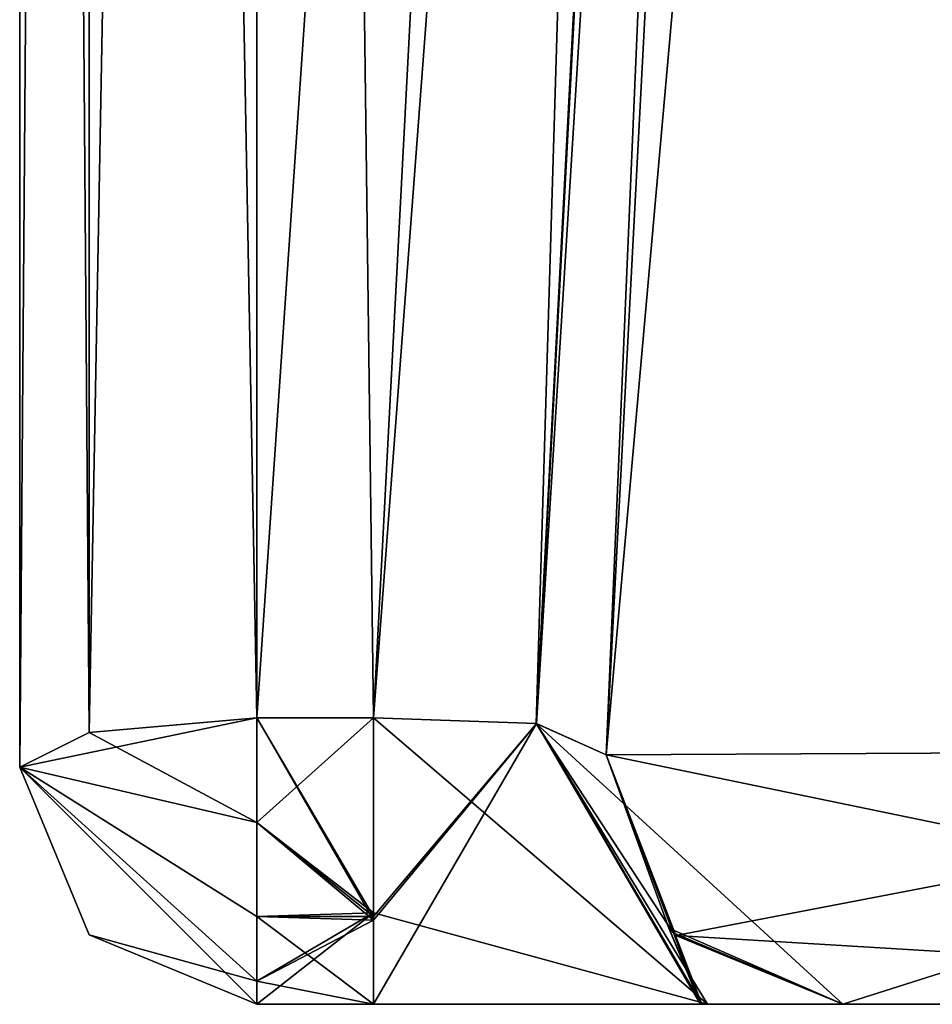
# Model space of a CAD drawing. Header units: inches. Extents: x -9.1 to 9.1, y -1.6 to 4.3.
# Tile 1 of 99: x -9.102 to -8.986, y -1.605 to -1.48. Entities that reach past the tile are written whole.
import ezdxf

# ---------------------------------------------------------------- set-up
doc = ezdxf.new("R2010")
doc.units = ezdxf.units.IN
doc.header["$LTSCALE"] = 101.851852
doc.header["$MEASUREMENT"] = 0
for name, color, linetype in [('186', 7, 'CONTINUOUS'), ('206', 7, 'CONTINUOUS'), ('207', 7, 'CONTINUOUS'), ('208', 7, 'CONTINUOUS'), ('209', 7, 'CONTINUOUS'), ('210', 7, 'CONTINUOUS'), ('211', 7, 'CONTINUOUS'), ('212', 7, 'CONTINUOUS'), ('213', 7, 'CONTINUOUS'), ('214', 7, 'CONTINUOUS'), ('215', 7, 'CONTINUOUS'), ('216', 7, 'CONTINUOUS'), ('217', 7, 'CONTINUOUS'), ('218', 7, 'CONTINUOUS'), ('219', 7, 'CONTINUOUS'), ('220', 7, 'CONTINUOUS'), ('221', 7, 'CONTINUOUS'), ('222', 7, 'CONTINUOUS'), ('223', 7, 'CONTINUOUS'), ('224', 7, 'CONTINUOUS'), ('225', 7, 'CONTINUOUS'), ('226', 7, 'CONTINUOUS'), ('7464', 7, 'CONTINUOUS'), ('7465', 7, 'CONTINUOUS'), ('7466', 7, 'CONTINUOUS'), ('840', 7, 'CONTINUOUS'), ('841', 7, 'CONTINUOUS'), ('842', 7, 'CONTINUOUS'), ('843', 7, 'CONTINUOUS'), ('844', 7, 'CONTINUOUS'), ('845', 7, 'CONTINUOUS'), ('846', 7, 'CONTINUOUS'), ('847', 7, 'CONTINUOUS'), ('848', 7, 'CONTINUOUS'), ('849', 7, 'CONTINUOUS'), ('850', 7, 'CONTINUOUS'), ('851', 7, 'CONTINUOUS'), ('852', 7, 'CONTINUOUS'), ('853', 7, 'CONTINUOUS')]:
    doc.layers.add(name, color=color, linetype=linetype)

msp = doc.modelspace()

# ---------------------------------------------------------------- linework, layer by layer
at = {"layer": '186', "linetype": 'CONTINUOUS'}
for points in [[(-9.072, -1.605, -3.30368), (-9.05722, -1.605, -3.30368), (-9.072, -1.605, -0.69632), (-9.072, -1.605, -3.30368)], [(-9.072, -1.605, -0.69632), (-9.05722, -1.605, -3.30368), (-9.05722, -1.605, -0.69632), (-9.072, -1.605, -0.69632)], [(-9.072, -1.605, 0.69632), (-9.05722, -1.605, 0.69632), (-9.072, -1.605, 3.30368), (-9.072, -1.605, 0.69632)], [(-9.072, -1.605, 3.30368), (-9.05722, -1.605, 0.69632), (-9.05722, -1.605, 3.30368), (-9.072, -1.605, 3.30368)], [(-9.05722, -1.605, -3.30368), (-9.01567, -1.605, -3.32092), (-9.05722, -1.605, -0.69632), (-9.05722, -1.605, -3.30368)], [(-9.05722, -1.605, -0.69632), (-9.01567, -1.605, -3.32092), (-9.01493, -1.605, -0.67835), (-9.05722, -1.605, -0.69632)], [(-9.05722, -1.605, 0.69632), (-9.0158, -1.605, 0.67923), (-9.05722, -1.605, 3.30368), (-9.05722, -1.605, 0.69632)], [(-9.05722, -1.605, 3.30368), (-9.0158, -1.605, 0.67923), (-9.01493, -1.605, 3.32165), (-9.05722, -1.605, 3.30368)], [(-9.0158, -1.605, 0.67923), (-8.99779, -1.605, 0.63564), (-9.01493, -1.605, 3.32165), (-9.0158, -1.605, 0.67923)], [(-9.01567, -1.605, -3.32092), (-8.99779, -1.605, -3.36436), (-9.01493, -1.605, -0.67835), (-9.01567, -1.605, -3.32092)], [(-9.01493, -1.605, -0.67835), (-8.99779, -1.605, -3.36436), (-8.99779, -1.605, -0.63564), (-9.01493, -1.605, -0.67835)], [(-9.01493, -1.605, 3.32165), (-8.99779, -1.605, 0.63564), (-8.99779, -1.605, 3.36436), (-9.01493, -1.605, 3.32165)], [(-8.99779, -1.605, -4.17824), (-8.87501, -1.605, -4.475), (-8.99779, -1.605, -3.36436), (-8.99779, -1.605, -4.17824)], [(-8.99779, -1.605, -3.36436), (-8.87501, -1.605, -4.475), (-8.98572, -1.605, -2.63964), (-8.99779, -1.605, -3.36436)], [(-8.99779, -1.605, -0.63564), (-8.99779, -1.605, -3.36436), (-8.98572, -1.605, -2.63964), (-8.99779, -1.605, -0.63564)], [(-8.99779, -1.605, 0.63564), (-8.99779, -1.605, -0.63564), (-8.98572, -1.605, -2.63964), (-8.99779, -1.605, 0.63564)], [(-8.99779, -1.605, 3.36436), (-8.99779, -1.605, 0.63564), (-8.98572, -1.605, -2.63964), (-8.99779, -1.605, 3.36436)], [(-8.99779, -1.605, 4.17827), (-8.99779, -1.605, 3.36436), (-8.98572, -1.605, -2.63964), (-8.99779, -1.605, 4.17827)], [(-8.87502, -1.605, 4.47499), (-8.99779, -1.605, 4.17827), (-8.94987, -1.605, 2.72308), (-8.87502, -1.605, 4.47499)], [(-8.99779, -1.605, 4.17827), (-8.98572, -1.605, -1.70096), (-8.98572, -1.605, -1.36036), (-8.99779, -1.605, 4.17827)], [(-8.98572, -1.605, -1.70096), (-8.99779, -1.605, 4.17827), (-8.98572, -1.605, -2.29904), (-8.98572, -1.605, -1.70096)], [(-8.99779, -1.605, 4.17827), (-8.98572, -1.605, -1.36036), (-8.98572, -1.605, 1.36036), (-8.99779, -1.605, 4.17827)], [(-8.98572, -1.605, -2.29904), (-8.99779, -1.605, 4.17827), (-8.98572, -1.605, -2.63964), (-8.98572, -1.605, -2.29904)], [(-8.99779, -1.605, 4.17827), (-8.98572, -1.605, 2.29904), (-8.98572, -1.605, 2.63964), (-8.99779, -1.605, 4.17827)], [(-8.98572, -1.605, 2.29904), (-8.99779, -1.605, 4.17827), (-8.98572, -1.605, 1.70096), (-8.98572, -1.605, 2.29904)], [(-8.94987, -1.605, 2.72308), (-8.99779, -1.605, 4.17827), (-8.98572, -1.605, 2.63964), (-8.94987, -1.605, 2.72308)], [(-8.98572, -1.605, 1.70096), (-8.99779, -1.605, 4.17827), (-8.98572, -1.605, 1.36036), (-8.98572, -1.605, 1.70096)]]:
    msp.add_3dface(points, dxfattribs=at)
at = {"layer": '206', "linetype": 'CONTINUOUS'}
for points in [[(-9.02775, -1.57343, 4.17837), (-8.87502, -1.605, 4.47499), (-8.89617, -1.57278, 4.49617), (-9.02775, -1.57343, 4.17837)], [(-9.01894, -1.59628, 4.17837), (-8.87502, -1.605, 4.47499), (-9.02775, -1.57343, 4.17837), (-9.01894, -1.59628, 4.17837)], [(-8.99779, -1.605, 4.17827), (-8.87502, -1.605, 4.47499), (-9.01894, -1.59628, 4.17837), (-8.99779, -1.605, 4.17827)]]:
    msp.add_3dface(points, dxfattribs=at)
at = {"layer": '207', "linetype": 'CONTINUOUS'}
for points in [[(-9.01894, -1.59628, 4.17837), (-9.02775, -1.57343, 4.17837), (-9.01927, -1.59595, 3.36436), (-9.01894, -1.59628, 4.17837)], [(-9.01927, -1.59595, 3.36436), (-9.02775, -1.57343, 4.17837), (-9.02775, -1.57343, 3.36436), (-9.01927, -1.59595, 3.36436)], [(-8.99779, -1.605, 3.36436), (-9.01894, -1.59628, 4.17837), (-9.01927, -1.59595, 3.36436), (-8.99779, -1.605, 3.36436)], [(-8.99779, -1.605, 3.36436), (-8.99779, -1.605, 4.17827), (-9.01894, -1.59628, 4.17837), (-8.99779, -1.605, 3.36436)]]:
    msp.add_3dface(points, dxfattribs=at)
at = {"layer": '208', "linetype": 'CONTINUOUS'}
for points in [[(-9.05722, -1.59341, 3.32737), (-9.01493, -1.605, 3.32165), (-9.05722, -1.56876, 3.33303), (-9.05722, -1.59341, 3.32737)], [(-9.05722, -1.56876, 3.33303), (-9.01493, -1.605, 3.32165), (-9.03661, -1.56947, 3.34166), (-9.05722, -1.56876, 3.33303)], [(-9.01493, -1.605, 3.32165), (-8.99779, -1.605, 3.36436), (-9.03661, -1.56947, 3.34166), (-9.01493, -1.605, 3.32165)], [(-8.99779, -1.605, 3.36436), (-9.01927, -1.59595, 3.36436), (-9.03661, -1.56947, 3.34166), (-8.99779, -1.605, 3.36436)], [(-9.01927, -1.59595, 3.36436), (-9.02775, -1.57343, 3.36436), (-9.03661, -1.56947, 3.34166), (-9.01927, -1.59595, 3.36436)], [(-9.05722, -1.605, 3.30368), (-9.01493, -1.605, 3.32165), (-9.05722, -1.59341, 3.32737), (-9.05722, -1.605, 3.30368)]]:
    msp.add_3dface(points, dxfattribs=at)
at = {"layer": '209', "linetype": 'CONTINUOUS'}
for points in [[(-9.05722, -1.59341, 3.32737), (-9.05722, -1.56876, 3.33303), (-9.072, -1.582, 3.33286), (-9.05722, -1.59341, 3.32737)], [(-9.072, -1.582, 3.33286), (-9.05722, -1.56876, 3.33303), (-9.072, -1.56876, 3.33303), (-9.072, -1.582, 3.33286)], [(-9.072, -1.59388, 3.327), (-9.05722, -1.59341, 3.32737), (-9.072, -1.582, 3.33286), (-9.072, -1.59388, 3.327)], [(-9.072, -1.605, 3.30368), (-9.05722, -1.605, 3.30368), (-9.05722, -1.59341, 3.32737), (-9.072, -1.605, 3.30368)], [(-9.072, -1.605, 3.30368), (-9.05722, -1.59341, 3.32737), (-9.072, -1.60208, 3.3166), (-9.072, -1.605, 3.30368)], [(-9.05722, -1.59341, 3.32737), (-9.072, -1.59388, 3.327), (-9.072, -1.60208, 3.3166), (-9.05722, -1.59341, 3.32737)]]:
    msp.add_3dface(points, dxfattribs=at)
at = {"layer": '210', "linetype": 'CONTINUOUS'}
for points in [[(-9.072, -1.582, 3.33286), (-9.072, -1.56876, 3.33303), (-9.102, -1.575, 3.30368), (-9.072, -1.582, 3.33286)], [(-9.102, -1.575, 3.30368), (-9.072, -1.56876, 3.33303), (-9.09321, -1.57059, 3.32443), (-9.102, -1.575, 3.30368)], [(-9.072, -1.59388, 3.327), (-9.072, -1.582, 3.33286), (-9.102, -1.575, 3.30368), (-9.072, -1.59388, 3.327)], [(-9.072, -1.60208, 3.3166), (-9.072, -1.59388, 3.327), (-9.102, -1.575, 3.30368), (-9.072, -1.60208, 3.3166)], [(-9.09321, -1.59621, 3.30368), (-9.072, -1.60208, 3.3166), (-9.102, -1.575, 3.30368), (-9.09321, -1.59621, 3.30368)], [(-9.072, -1.605, 3.30368), (-9.072, -1.60208, 3.3166), (-9.09321, -1.59621, 3.30368), (-9.072, -1.605, 3.30368)]]:
    msp.add_3dface(points, dxfattribs=at)
at = {"layer": '211', "linetype": 'CONTINUOUS'}
for points in [[(-9.09321, -1.59621, 3.30368), (-9.102, -1.575, 3.30368), (-9.09321, -1.59621, 0.69632), (-9.09321, -1.59621, 3.30368)], [(-9.09321, -1.59621, 0.69632), (-9.102, -1.575, 3.30368), (-9.102, -1.575, 0.69632), (-9.09321, -1.59621, 0.69632)], [(-9.072, -1.605, 0.69632), (-9.072, -1.605, 3.30368), (-9.09321, -1.59621, 3.30368), (-9.072, -1.605, 0.69632)], [(-9.072, -1.605, 0.69632), (-9.09321, -1.59621, 3.30368), (-9.09321, -1.59621, 0.69632), (-9.072, -1.605, 0.69632)]]:
    msp.add_3dface(points, dxfattribs=at)
at = {"layer": '212', "linetype": 'CONTINUOUS'}
for points in [[(-9.072, -1.56876, 0.66697), (-9.072, -1.582, 0.66714), (-9.09321, -1.57059, 0.67557), (-9.072, -1.56876, 0.66697)], [(-9.072, -1.582, 0.66714), (-9.102, -1.575, 0.69632), (-9.09321, -1.57059, 0.67557), (-9.072, -1.582, 0.66714)], [(-9.072, -1.605, 0.69632), (-9.09321, -1.59621, 0.69632), (-9.102, -1.575, 0.69632), (-9.072, -1.605, 0.69632)], [(-9.072, -1.605, 0.69632), (-9.102, -1.575, 0.69632), (-9.072, -1.60208, 0.6834), (-9.072, -1.605, 0.69632)], [(-9.072, -1.60208, 0.6834), (-9.102, -1.575, 0.69632), (-9.072, -1.59388, 0.673), (-9.072, -1.60208, 0.6834)], [(-9.072, -1.59388, 0.673), (-9.102, -1.575, 0.69632), (-9.072, -1.582, 0.66714), (-9.072, -1.59388, 0.673)]]:
    msp.add_3dface(points, dxfattribs=at)
at = {"layer": '213', "linetype": 'CONTINUOUS'}
for points in [[(-9.072, -1.582, 0.66714), (-9.072, -1.56876, 0.66697), (-9.05722, -1.59388, 0.673), (-9.072, -1.582, 0.66714)], [(-9.05722, -1.59388, 0.673), (-9.072, -1.56876, 0.66697), (-9.05722, -1.56876, 0.66697), (-9.05722, -1.59388, 0.673)], [(-9.072, -1.59388, 0.673), (-9.072, -1.582, 0.66714), (-9.05722, -1.59388, 0.673), (-9.072, -1.59388, 0.673)], [(-9.05722, -1.605, 0.69632), (-9.072, -1.60208, 0.6834), (-9.072, -1.59388, 0.673), (-9.05722, -1.605, 0.69632)], [(-9.05722, -1.605, 0.69632), (-9.072, -1.59388, 0.673), (-9.05722, -1.59388, 0.673), (-9.05722, -1.605, 0.69632)], [(-9.05722, -1.605, 0.69632), (-9.072, -1.605, 0.69632), (-9.072, -1.60208, 0.6834), (-9.05722, -1.605, 0.69632)]]:
    msp.add_3dface(points, dxfattribs=at)
at = {"layer": '214', "linetype": 'CONTINUOUS'}
for points in [[(-9.05722, -1.59388, 0.673), (-9.05722, -1.56876, 0.66697), (-9.03659, -1.56947, 0.65832), (-9.05722, -1.59388, 0.673)], [(-9.0158, -1.605, 0.67923), (-9.05722, -1.605, 0.69632), (-9.03659, -1.56947, 0.65832), (-9.0158, -1.605, 0.67923)], [(-9.05722, -1.605, 0.69632), (-9.05722, -1.59388, 0.673), (-9.03659, -1.56947, 0.65832), (-9.05722, -1.605, 0.69632)], [(-9.02775, -1.57343, 0.63564), (-9.0158, -1.605, 0.67923), (-9.03659, -1.56947, 0.65832), (-9.02775, -1.57343, 0.63564)], [(-9.01983, -1.59535, 0.63564), (-9.0158, -1.605, 0.67923), (-9.02775, -1.57343, 0.63564), (-9.01983, -1.59535, 0.63564)], [(-8.99779, -1.605, 0.63564), (-9.0158, -1.605, 0.67923), (-9.01983, -1.59535, 0.63564), (-8.99779, -1.605, 0.63564)]]:
    msp.add_3dface(points, dxfattribs=at)
at = {"layer": '215', "linetype": 'CONTINUOUS'}
for points in [[(-9.01983, -1.59535, 0.63564), (-9.02775, -1.57343, 0.63564), (-9.01927, -1.59595, -0.63564), (-9.01983, -1.59535, 0.63564)], [(-9.01927, -1.59595, -0.63564), (-9.02775, -1.57343, 0.63564), (-9.02775, -1.57343, -0.63564), (-9.01927, -1.59595, -0.63564)], [(-8.99779, -1.605, -0.63564), (-8.99779, -1.605, 0.63564), (-9.01983, -1.59535, 0.63564), (-8.99779, -1.605, -0.63564)], [(-8.99779, -1.605, -0.63564), (-9.01983, -1.59535, 0.63564), (-9.01927, -1.59595, -0.63564), (-8.99779, -1.605, -0.63564)]]:
    msp.add_3dface(points, dxfattribs=at)
at = {"layer": '216', "linetype": 'CONTINUOUS'}
for points in [[(-9.05722, -1.59341, -0.67263), (-9.01493, -1.605, -0.67835), (-9.05722, -1.56876, -0.66697), (-9.05722, -1.59341, -0.67263)], [(-9.05722, -1.56876, -0.66697), (-9.01493, -1.605, -0.67835), (-9.03661, -1.56947, -0.65834), (-9.05722, -1.56876, -0.66697)], [(-9.01493, -1.605, -0.67835), (-8.99779, -1.605, -0.63564), (-9.03661, -1.56947, -0.65834), (-9.01493, -1.605, -0.67835)], [(-8.99779, -1.605, -0.63564), (-9.01927, -1.59595, -0.63564), (-9.03661, -1.56947, -0.65834), (-8.99779, -1.605, -0.63564)], [(-9.01927, -1.59595, -0.63564), (-9.02775, -1.57343, -0.63564), (-9.03661, -1.56947, -0.65834), (-9.01927, -1.59595, -0.63564)], [(-9.05722, -1.605, -0.69632), (-9.01493, -1.605, -0.67835), (-9.05722, -1.59341, -0.67263), (-9.05722, -1.605, -0.69632)]]:
    msp.add_3dface(points, dxfattribs=at)
at = {"layer": '217', "linetype": 'CONTINUOUS'}
for points in [[(-9.05722, -1.59341, -0.67263), (-9.05722, -1.56876, -0.66697), (-9.072, -1.582, -0.66714), (-9.05722, -1.59341, -0.67263)], [(-9.072, -1.582, -0.66714), (-9.05722, -1.56876, -0.66697), (-9.072, -1.56876, -0.66697), (-9.072, -1.582, -0.66714)], [(-9.072, -1.59388, -0.673), (-9.05722, -1.59341, -0.67263), (-9.072, -1.582, -0.66714), (-9.072, -1.59388, -0.673)], [(-9.072, -1.605, -0.69632), (-9.05722, -1.605, -0.69632), (-9.05722, -1.59341, -0.67263), (-9.072, -1.605, -0.69632)], [(-9.072, -1.605, -0.69632), (-9.05722, -1.59341, -0.67263), (-9.072, -1.60208, -0.6834), (-9.072, -1.605, -0.69632)], [(-9.05722, -1.59341, -0.67263), (-9.072, -1.59388, -0.673), (-9.072, -1.60208, -0.6834), (-9.05722, -1.59341, -0.67263)]]:
    msp.add_3dface(points, dxfattribs=at)
at = {"layer": '218', "linetype": 'CONTINUOUS'}
for points in [[(-9.072, -1.582, -0.66714), (-9.072, -1.56876, -0.66697), (-9.102, -1.575, -0.69632), (-9.072, -1.582, -0.66714)], [(-9.102, -1.575, -0.69632), (-9.072, -1.56876, -0.66697), (-9.09321, -1.57059, -0.67557), (-9.102, -1.575, -0.69632)], [(-9.072, -1.59388, -0.673), (-9.072, -1.582, -0.66714), (-9.102, -1.575, -0.69632), (-9.072, -1.59388, -0.673)], [(-9.072, -1.60208, -0.6834), (-9.072, -1.59388, -0.673), (-9.102, -1.575, -0.69632), (-9.072, -1.60208, -0.6834)], [(-9.09321, -1.59621, -0.69632), (-9.072, -1.60208, -0.6834), (-9.102, -1.575, -0.69632), (-9.09321, -1.59621, -0.69632)], [(-9.072, -1.605, -0.69632), (-9.072, -1.60208, -0.6834), (-9.09321, -1.59621, -0.69632), (-9.072, -1.605, -0.69632)]]:
    msp.add_3dface(points, dxfattribs=at)
at = {"layer": '219', "linetype": 'CONTINUOUS'}
for points in [[(-9.09321, -1.59621, -0.69632), (-9.102, -1.575, -0.69632), (-9.09321, -1.59621, -3.30368), (-9.09321, -1.59621, -0.69632)], [(-9.09321, -1.59621, -3.30368), (-9.102, -1.575, -0.69632), (-9.102, -1.575, -3.30368), (-9.09321, -1.59621, -3.30368)], [(-9.072, -1.605, -3.30368), (-9.072, -1.605, -0.69632), (-9.09321, -1.59621, -0.69632), (-9.072, -1.605, -3.30368)], [(-9.072, -1.605, -3.30368), (-9.09321, -1.59621, -0.69632), (-9.09321, -1.59621, -3.30368), (-9.072, -1.605, -3.30368)]]:
    msp.add_3dface(points, dxfattribs=at)
at = {"layer": '220', "linetype": 'CONTINUOUS'}
for points in [[(-9.072, -1.56876, -3.33303), (-9.072, -1.582, -3.33286), (-9.09321, -1.57059, -3.32443), (-9.072, -1.56876, -3.33303)], [(-9.072, -1.582, -3.33286), (-9.102, -1.575, -3.30368), (-9.09321, -1.57059, -3.32443), (-9.072, -1.582, -3.33286)], [(-9.072, -1.605, -3.30368), (-9.09321, -1.59621, -3.30368), (-9.102, -1.575, -3.30368), (-9.072, -1.605, -3.30368)], [(-9.072, -1.605, -3.30368), (-9.102, -1.575, -3.30368), (-9.072, -1.60208, -3.3166), (-9.072, -1.605, -3.30368)], [(-9.072, -1.60208, -3.3166), (-9.102, -1.575, -3.30368), (-9.072, -1.59388, -3.327), (-9.072, -1.60208, -3.3166)], [(-9.072, -1.59388, -3.327), (-9.102, -1.575, -3.30368), (-9.072, -1.582, -3.33286), (-9.072, -1.59388, -3.327)]]:
    msp.add_3dface(points, dxfattribs=at)
at = {"layer": '221', "linetype": 'CONTINUOUS'}
for points in [[(-9.072, -1.582, -3.33286), (-9.072, -1.56876, -3.33303), (-9.05722, -1.59435, -3.32661), (-9.072, -1.582, -3.33286)], [(-9.05722, -1.59435, -3.32661), (-9.072, -1.56876, -3.33303), (-9.05722, -1.56876, -3.33303), (-9.05722, -1.59435, -3.32661)], [(-9.072, -1.59388, -3.327), (-9.072, -1.582, -3.33286), (-9.05722, -1.59435, -3.32661), (-9.072, -1.59388, -3.327)], [(-9.072, -1.60208, -3.3166), (-9.072, -1.59388, -3.327), (-9.05722, -1.59435, -3.32661), (-9.072, -1.60208, -3.3166)], [(-9.05722, -1.605, -3.30368), (-9.072, -1.60208, -3.3166), (-9.05722, -1.59435, -3.32661), (-9.05722, -1.605, -3.30368)], [(-9.05722, -1.605, -3.30368), (-9.072, -1.605, -3.30368), (-9.072, -1.60208, -3.3166), (-9.05722, -1.605, -3.30368)]]:
    msp.add_3dface(points, dxfattribs=at)
at = {"layer": '222', "linetype": 'CONTINUOUS'}
for points in [[(-9.05722, -1.59435, -3.32661), (-9.05722, -1.56876, -3.33303), (-9.03657, -1.56947, -3.34171), (-9.05722, -1.59435, -3.32661)], [(-9.01567, -1.605, -3.32092), (-9.05722, -1.605, -3.30368), (-9.03657, -1.56947, -3.34171), (-9.01567, -1.605, -3.32092)], [(-9.05722, -1.605, -3.30368), (-9.05722, -1.59435, -3.32661), (-9.03657, -1.56947, -3.34171), (-9.05722, -1.605, -3.30368)], [(-9.02775, -1.57343, -3.36436), (-9.01567, -1.605, -3.32092), (-9.03657, -1.56947, -3.34171), (-9.02775, -1.57343, -3.36436)], [(-9.01983, -1.59535, -3.36436), (-9.01567, -1.605, -3.32092), (-9.02775, -1.57343, -3.36436), (-9.01983, -1.59535, -3.36436)], [(-8.99779, -1.605, -3.36436), (-9.01567, -1.605, -3.32092), (-9.01983, -1.59535, -3.36436), (-8.99779, -1.605, -3.36436)]]:
    msp.add_3dface(points, dxfattribs=at)
at = {"layer": '223', "linetype": 'CONTINUOUS'}
for points in [[(-9.01983, -1.59535, -3.36436), (-9.02775, -1.57343, -3.36436), (-9.01894, -1.59628, -4.17837), (-9.01983, -1.59535, -3.36436)], [(-9.02775, -1.57343, -3.36436), (-9.02775, -1.57343, -4.17837), (-9.01894, -1.59628, -4.17837), (-9.02775, -1.57343, -3.36436)], [(-8.99779, -1.605, -4.17824), (-8.99779, -1.605, -3.36436), (-9.01983, -1.59535, -3.36436), (-8.99779, -1.605, -4.17824)], [(-8.99779, -1.605, -4.17824), (-9.01983, -1.59535, -3.36436), (-9.01894, -1.59628, -4.17837), (-8.99779, -1.605, -4.17824)]]:
    msp.add_3dface(points, dxfattribs=at)
at = {"layer": '224', "linetype": 'CONTINUOUS'}
for points in [[(-9.02775, -1.57343, -4.17837), (-9.02775, -1.57343, -3.36436), (-8.97874, -0.63817, -4.12935), (-9.02775, -1.57343, -4.17837)], [(-8.97874, -0.63817, -4.12935), (-9.02775, -1.57343, -3.36436), (-8.97874, -0.63817, -3.16556), (-8.97874, -0.63817, -4.12935)]]:
    msp.add_3dface(points, dxfattribs=at)
at = {"layer": '225', "linetype": 'CONTINUOUS'}
for points in [[(-9.02775, -1.57343, -4.17837), (-8.97874, -0.63817, -4.12935), (-8.9445, -0.63761, -4.30145), (-9.02775, -1.57343, -4.17837)], [(-9.02775, -1.57343, -4.17837), (-8.9445, -0.63761, -4.30145), (-8.89624, -1.57278, -4.49611), (-9.02775, -1.57343, -4.17837)]]:
    msp.add_3dface(points, dxfattribs=at)
at = {"layer": '226', "linetype": 'CONTINUOUS'}
for points in [[(-9.01894, -1.59628, -4.17837), (-9.02775, -1.57343, -4.17837), (-8.89624, -1.57278, -4.49611), (-9.01894, -1.59628, -4.17837)], [(-8.99779, -1.605, -4.17824), (-9.01894, -1.59628, -4.17837), (-8.89624, -1.57278, -4.49611), (-8.99779, -1.605, -4.17824)], [(-8.87501, -1.605, -4.475), (-8.99779, -1.605, -4.17824), (-8.89624, -1.57278, -4.49611), (-8.87501, -1.605, -4.475)]]:
    msp.add_3dface(points, dxfattribs=at)
at = {"layer": '7464', "linetype": 'CONTINUOUS'}
msp.add_3dface([(-9.02775, -1.57343, 4.17837), (-8.89617, -1.57278, 4.49617), (-8.97874, -0.63817, 4.12935), (-9.02775, -1.57343, 4.17837)], dxfattribs=at)
at = {"layer": '7465', "linetype": 'CONTINUOUS'}
for points in [[(-9.02775, -1.57343, 3.36436), (-9.02775, -1.57343, 4.17837), (-8.97874, -0.63817, 4.12935), (-9.02775, -1.57343, 3.36436)], [(-8.97874, -0.63817, 3.16556), (-9.02775, -1.57343, 3.36436), (-8.97874, -0.63817, 4.12935), (-8.97874, -0.63817, 3.16556)]]:
    msp.add_3dface(points, dxfattribs=at)
at = {"layer": '7466', "linetype": 'CONTINUOUS'}
for points in [[(-9.02775, -1.57343, 3.36436), (-8.97874, -0.63817, 3.16556), (-8.9879, -0.64213, 3.14466), (-9.02775, -1.57343, 3.36436)], [(-9.03661, -1.56947, 3.34166), (-9.02775, -1.57343, 3.36436), (-8.9879, -0.64213, 3.14466), (-9.03661, -1.56947, 3.34166)], [(-9.0087, -0.64284, 3.13622), (-9.03661, -1.56947, 3.34166), (-8.9879, -0.64213, 3.14466), (-9.0087, -0.64284, 3.13622)], [(-9.05722, -1.56876, 3.33303), (-9.03661, -1.56947, 3.34166), (-9.0087, -0.64284, 3.13622), (-9.05722, -1.56876, 3.33303)]]:
    msp.add_3dface(points, dxfattribs=at)
at = {"layer": '840', "linetype": 'CONTINUOUS'}
for points in [[(-9.072, -0.42104, 3.08907), (-9.072, -1.56876, 3.33303), (-9.0087, -0.64284, 3.13622), (-9.072, -0.42104, 3.08907)], [(-9.072, -1.56876, 3.33303), (-9.05722, -1.56876, 3.33303), (-9.0087, -0.64284, 3.13622), (-9.072, -1.56876, 3.33303)]]:
    msp.add_3dface(points, dxfattribs=at)
at = {"layer": '841', "linetype": 'CONTINUOUS'}
for points in [[(-9.072, -1.56876, 3.33303), (-9.072, -0.42104, 3.08907), (-9.09321, -0.42287, 3.08048), (-9.072, -1.56876, 3.33303)], [(-9.102, -0.42728, 3.05973), (-9.09321, -1.57059, 3.32443), (-9.09321, -0.42287, 3.08048), (-9.102, -0.42728, 3.05973)], [(-9.09321, -1.57059, 3.32443), (-9.072, -1.56876, 3.33303), (-9.09321, -0.42287, 3.08048), (-9.09321, -1.57059, 3.32443)], [(-9.102, -1.575, 3.30368), (-9.09321, -1.57059, 3.32443), (-9.102, -0.42728, 3.05973), (-9.102, -1.575, 3.30368)]]:
    msp.add_3dface(points, dxfattribs=at)
at = {"layer": '842', "linetype": 'CONTINUOUS'}
for points in [[(-9.102, -1.575, 3.30368), (-9.102, -0.42728, 3.05973), (-9.102, -0.15979, 2.89575), (-9.102, -1.575, 3.30368)], [(-9.102, -1.575, 3.30368), (-9.102, -0.15979, 2.89575), (-9.102, -0.705, 2.6915), (-9.102, -1.575, 3.30368)], [(-9.102, -0.42728, 0.94027), (-9.102, -1.575, 0.69632), (-9.102, -0.7965, 1.39964), (-9.102, -0.42728, 0.94027)], [(-9.102, -1.575, 3.30368), (-9.102, -0.705, 2.1585), (-9.102, -0.86344, 1.99935), (-9.102, -1.575, 3.30368)], [(-9.102, -0.705, 2.1585), (-9.102, -1.575, 3.30368), (-9.102, -0.705, 2.5085), (-9.102, -0.705, 2.1585)], [(-9.102, -1.575, 3.30368), (-9.102, -0.86344, 1.99935), (-9.102, -0.705, 1.4915), (-9.102, -1.575, 3.30368)], [(-9.102, -1.575, 3.30368), (-9.102, -0.705, 1.4915), (-9.102, -0.7965, 1.39964), (-9.102, -1.575, 3.30368)], [(-9.102, -1.575, 3.30368), (-9.102, -0.705, 2.6915), (-9.102, -0.7965, 2.59964), (-9.102, -1.575, 3.30368)], [(-9.102, -0.705, 2.5085), (-9.102, -1.575, 3.30368), (-9.102, -0.7965, 2.59964), (-9.102, -0.705, 2.5085)], [(-9.102, -1.575, 0.69632), (-9.102, -1.575, 3.30368), (-9.102, -0.7965, 1.39964), (-9.102, -1.575, 0.69632)]]:
    msp.add_3dface(points, dxfattribs=at)
at = {"layer": '843', "linetype": 'CONTINUOUS'}
for points in [[(-9.072, -1.56876, 0.66697), (-9.09321, -1.57059, 0.67557), (-9.072, -0.42104, 0.91093), (-9.072, -1.56876, 0.66697)], [(-9.072, -0.42104, 0.91093), (-9.09321, -1.57059, 0.67557), (-9.09321, -0.42287, 0.91952), (-9.072, -0.42104, 0.91093)], [(-9.09321, -1.57059, 0.67557), (-9.102, -1.575, 0.69632), (-9.09321, -0.42287, 0.91952), (-9.09321, -1.57059, 0.67557)], [(-9.102, -1.575, 0.69632), (-9.102, -0.42728, 0.94027), (-9.09321, -0.42287, 0.91952), (-9.102, -1.575, 0.69632)]]:
    msp.add_3dface(points, dxfattribs=at)
at = {"layer": '844', "linetype": 'CONTINUOUS'}
for points in [[(-9.05722, -1.56876, 0.66697), (-9.072, -1.56876, 0.66697), (-9.072, -0.42104, 0.91093), (-9.05722, -1.56876, 0.66697)], [(-9.05722, -1.56876, 0.66697), (-9.072, -0.42104, 0.91093), (-9.0087, -0.64284, 0.86378), (-9.05722, -1.56876, 0.66697)]]:
    msp.add_3dface(points, dxfattribs=at)
at = {"layer": '845', "linetype": 'CONTINUOUS'}
for points in [[(-9.02775, -1.57343, 0.63564), (-9.03659, -1.56947, 0.65832), (-8.97874, -0.63817, 0.83444), (-9.02775, -1.57343, 0.63564)], [(-8.97874, -0.63817, 0.83444), (-9.03659, -1.56947, 0.65832), (-8.98723, -0.64203, 0.85468), (-8.97874, -0.63817, 0.83444)], [(-9.03659, -1.56947, 0.65832), (-9.05722, -1.56876, 0.66697), (-8.98723, -0.64203, 0.85468), (-9.03659, -1.56947, 0.65832)], [(-9.05722, -1.56876, 0.66697), (-9.0087, -0.64284, 0.86378), (-8.98723, -0.64203, 0.85468), (-9.05722, -1.56876, 0.66697)]]:
    msp.add_3dface(points, dxfattribs=at)
at = {"layer": '846', "linetype": 'CONTINUOUS'}
for points in [[(-9.02775, -1.57343, -0.63564), (-9.02775, -1.57343, 0.63564), (-8.97874, -0.63817, -0.83444), (-9.02775, -1.57343, -0.63564)], [(-9.02775, -1.57343, 0.63564), (-8.97874, -0.63817, 0.83444), (-8.97874, -0.63817, -0.83444), (-9.02775, -1.57343, 0.63564)]]:
    msp.add_3dface(points, dxfattribs=at)
at = {"layer": '847', "linetype": 'CONTINUOUS'}
for points in [[(-9.02775, -1.57343, -0.63564), (-8.97874, -0.63817, -0.83444), (-8.9879, -0.64213, -0.85534), (-9.02775, -1.57343, -0.63564)], [(-9.03661, -1.56947, -0.65834), (-9.02775, -1.57343, -0.63564), (-8.9879, -0.64213, -0.85534), (-9.03661, -1.56947, -0.65834)], [(-9.0087, -0.64284, -0.86378), (-9.03661, -1.56947, -0.65834), (-8.9879, -0.64213, -0.85534), (-9.0087, -0.64284, -0.86378)], [(-9.05722, -1.56876, -0.66697), (-9.03661, -1.56947, -0.65834), (-9.0087, -0.64284, -0.86378), (-9.05722, -1.56876, -0.66697)]]:
    msp.add_3dface(points, dxfattribs=at)
at = {"layer": '848', "linetype": 'CONTINUOUS'}
for points in [[(-9.072, -1.56876, -0.66697), (-9.0087, -0.64284, -0.86378), (-9.072, -0.42104, -0.91093), (-9.072, -1.56876, -0.66697)], [(-9.072, -1.56876, -0.66697), (-9.05722, -1.56876, -0.66697), (-9.0087, -0.64284, -0.86378), (-9.072, -1.56876, -0.66697)]]:
    msp.add_3dface(points, dxfattribs=at)
at = {"layer": '849', "linetype": 'CONTINUOUS'}
for points in [[(-9.072, -1.56876, -0.66697), (-9.072, -0.42104, -0.91093), (-9.09321, -0.42287, -0.91952), (-9.072, -1.56876, -0.66697)], [(-9.102, -0.42728, -0.94027), (-9.09321, -1.57059, -0.67557), (-9.09321, -0.42287, -0.91952), (-9.102, -0.42728, -0.94027)], [(-9.09321, -1.57059, -0.67557), (-9.072, -1.56876, -0.66697), (-9.09321, -0.42287, -0.91952), (-9.09321, -1.57059, -0.67557)], [(-9.102, -1.575, -0.69632), (-9.09321, -1.57059, -0.67557), (-9.102, -0.42728, -0.94027), (-9.102, -1.575, -0.69632)]]:
    msp.add_3dface(points, dxfattribs=at)
at = {"layer": '850', "linetype": 'CONTINUOUS'}
for points in [[(-9.102, -1.575, -0.69632), (-9.102, -0.42728, -0.94027), (-9.102, -0.15979, -1.10425), (-9.102, -1.575, -0.69632)], [(-9.102, -1.575, -0.69632), (-9.102, -0.15979, -1.10425), (-9.102, -0.705, -1.3085), (-9.102, -1.575, -0.69632)], [(-9.102, -0.42728, -3.05973), (-9.102, -1.575, -3.30368), (-9.102, -0.7965, -2.60036), (-9.102, -0.42728, -3.05973)], [(-9.102, -1.575, -0.69632), (-9.102, -0.705, -1.8415), (-9.102, -0.86344, -2.00065), (-9.102, -1.575, -0.69632)], [(-9.102, -0.705, -1.8415), (-9.102, -1.575, -0.69632), (-9.102, -0.705, -1.4915), (-9.102, -0.705, -1.8415)], [(-9.102, -1.575, -0.69632), (-9.102, -0.86344, -2.00065), (-9.102, -0.705, -2.5085), (-9.102, -1.575, -0.69632)], [(-9.102, -1.575, -0.69632), (-9.102, -0.705, -2.5085), (-9.102, -0.7965, -2.60036), (-9.102, -1.575, -0.69632)], [(-9.102, -1.575, -0.69632), (-9.102, -0.705, -1.3085), (-9.102, -0.7965, -1.40036), (-9.102, -1.575, -0.69632)], [(-9.102, -0.705, -1.4915), (-9.102, -1.575, -0.69632), (-9.102, -0.7965, -1.40036), (-9.102, -0.705, -1.4915)], [(-9.102, -1.575, -3.30368), (-9.102, -1.575, -0.69632), (-9.102, -0.7965, -2.60036), (-9.102, -1.575, -3.30368)]]:
    msp.add_3dface(points, dxfattribs=at)
at = {"layer": '851', "linetype": 'CONTINUOUS'}
for points in [[(-9.072, -1.56876, -3.33303), (-9.09321, -1.57059, -3.32443), (-9.072, -0.42104, -3.08907), (-9.072, -1.56876, -3.33303)], [(-9.072, -0.42104, -3.08907), (-9.09321, -1.57059, -3.32443), (-9.09321, -0.42287, -3.08048), (-9.072, -0.42104, -3.08907)], [(-9.09321, -1.57059, -3.32443), (-9.102, -1.575, -3.30368), (-9.09321, -0.42287, -3.08048), (-9.09321, -1.57059, -3.32443)], [(-9.102, -1.575, -3.30368), (-9.102, -0.42728, -3.05973), (-9.09321, -0.42287, -3.08048), (-9.102, -1.575, -3.30368)]]:
    msp.add_3dface(points, dxfattribs=at)
at = {"layer": '852', "linetype": 'CONTINUOUS'}
for points in [[(-9.05722, -1.56876, -3.33303), (-9.072, -1.56876, -3.33303), (-9.072, -0.42104, -3.08907), (-9.05722, -1.56876, -3.33303)], [(-9.05722, -1.56876, -3.33303), (-9.072, -0.42104, -3.08907), (-9.0087, -0.64284, -3.13622), (-9.05722, -1.56876, -3.33303)]]:
    msp.add_3dface(points, dxfattribs=at)
at = {"layer": '853', "linetype": 'CONTINUOUS'}
for points in [[(-9.02775, -1.57343, -3.36436), (-9.03657, -1.56947, -3.34171), (-8.97874, -0.63817, -3.16556), (-9.02775, -1.57343, -3.36436)], [(-8.97874, -0.63817, -3.16556), (-9.03657, -1.56947, -3.34171), (-8.98723, -0.64203, -3.14532), (-8.97874, -0.63817, -3.16556)], [(-9.03657, -1.56947, -3.34171), (-9.05722, -1.56876, -3.33303), (-8.98723, -0.64203, -3.14532), (-9.03657, -1.56947, -3.34171)], [(-9.05722, -1.56876, -3.33303), (-9.0087, -0.64284, -3.13622), (-8.98723, -0.64203, -3.14532), (-9.05722, -1.56876, -3.33303)]]:
    msp.add_3dface(points, dxfattribs=at)

doc.saveas('drawing.dxf')
